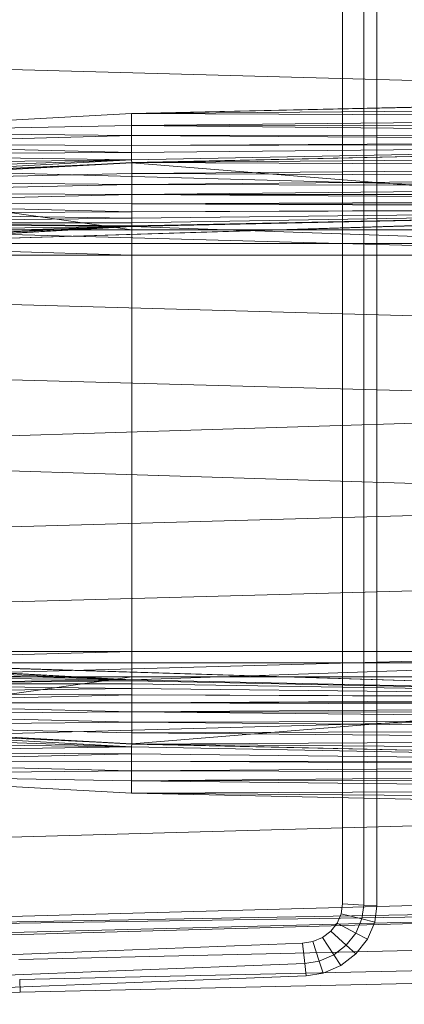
# Model space of a CAD drawing. Header units: metres. Extents: x 391.1 to 427.5, y 12.7 to 28.4.
# Tile 78 of 139: x 407.095 to 407.225, y 27.037 to 27.37. Entities that reach past the tile are written whole.
import ezdxf

# ---------------------------------------------------------------- set-up
doc = ezdxf.new("R2010")
doc.units = ezdxf.units.M
doc.layers.add('A-DETL-____-MBND', color=7, linetype='Continuous', lineweight=18)

# ---------------------------------------------------------------- blocks, each defined once
blk = doc.blocks.new('Family - Inodor P1-155164-04_TEL_P1')
at = {"layer": 'A-DETL-____-MBND', "color": 253, "true_color": 0xaaaaaa}
for p, q in [((0.52867, 0.35316), (0.52871, 0.27623)), ((0.52867, 0.35316), (0.52871, 0.27623)), ((0.51707, 0.27622), (0.51703, 0.35245)), ((0.51707, 0.27622), (0.51703, 0.35245)), ((0.51707, 0.27622), (0.51703, 0.35245)), ((0.51703, 0.35245), (0.51707, 0.27622)), ((0.52422, 0.35289), (0.52427, 0.27623)), ((0.52422, 0.35289), (0.52427, 0.27623)), ((0.7262, 0.32087), (0.21652, 0.33495)), ((0.44565, 0.31489), (0.7262, 0.32102)), ((0.72555, 0.32088), (0.44565, 0.31489)), ((0.72555, 0.32088), (0.44565, 0.31489)), ((0.72555, 0.31713), (0.44565, 0.31489)), ((0.72555, 0.31713), (0.44565, 0.31489)), ((0.44565, 0.31489), (0.33076, 0.30854)), ((0.72555, 0.31371), (0.44565, 0.31489)), ((0.44565, 0.31489), (0.72555, 0.31371)), ((0.44565, 0.31489), (0.44566, 0.31079)), ((0.44565, 0.31489), (0.44566, 0.31079)), ((0.72555, 0.31371), (0.44566, 0.31079)), ((0.72555, 0.31371), (0.44566, 0.31079)), ((0.44566, 0.31079), (0.33076, 0.30854)), ((0.44566, 0.31079), (0.33076, 0.30854)), ((0.72555, 0.31043), (0.44566, 0.31079)), ((0.44566, 0.31079), (0.72555, 0.31043)), ((0.44566, 0.31079), (0.72555, 0.30799)), ((0.44566, 0.31079), (0.44566, 0.30737)), ((0.44566, 0.31079), (0.72555, 0.30799)), ((0.44566, 0.31079), (0.44566, 0.30737)), ((0.44566, 0.30737), (0.33076, 0.30854)), ((0.33076, 0.30854), (0.44566, 0.30737)), ((0.44566, 0.30737), (0.33077, 0.30444)), ((0.44566, 0.30737), (0.33077, 0.30444)), ((0.72555, 0.30799), (0.44566, 0.30737)), ((0.72555, 0.30799), (0.44566, 0.30737)), ((0.72555, 0.30554), (0.44566, 0.30737)), ((0.44566, 0.30737), (0.72555, 0.30554)), ((0.44566, 0.30737), (0.44566, 0.30409)), ((0.44566, 0.30737), (0.44566, 0.30409)), ((0.44566, 0.30409), (0.33077, 0.30444)), ((0.33077, 0.30444), (0.44566, 0.30409)), ((0.33077, 0.30444), (0.44566, 0.30165)), ((0.33077, 0.30444), (0.44566, 0.30165)), ((0.72555, 0.30554), (0.44566, 0.30409)), ((0.72555, 0.30554), (0.44566, 0.30409)), ((0.72555, 0.30454), (0.44566, 0.30409)), ((0.72555, 0.30454), (0.44566, 0.30165)), ((0.72555, 0.30454), (0.44566, 0.30409)), ((0.72555, 0.30454), (0.44566, 0.2992)), ((0.72555, 0.30454), (0.44566, 0.30165)), ((0.72555, 0.30454), (0.44566, 0.2992)), ((0.44566, 0.30165), (0.44566, 0.30409)), ((0.44566, 0.30409), (0.44566, 0.30165)), ((0.44571, 0.29829), (0.7262, 0.30443)), ((0.7256, 0.30429), (0.44571, 0.29829)), ((0.7256, 0.30429), (0.44571, 0.29829)), ((0.72555, 0.30454), (0.44572, 0.2982)), ((0.72555, 0.30454), (0.44572, 0.2982)), ((0.7262, 0.28584), (0.21652, 0.29991)), ((0.44566, 0.30165), (0.33077, 0.30102)), ((0.44566, 0.30165), (0.33077, 0.30102)), ((0.44566, 0.2992), (0.33077, 0.30102)), ((0.33077, 0.30102), (0.44566, 0.2992)), ((0.44566, 0.2992), (0.44566, 0.30165)), ((0.44566, 0.30165), (0.44566, 0.2992)), ((0.7256, 0.30052), (0.44571, 0.29829)), ((0.7256, 0.30052), (0.44571, 0.29829)), ((0.44566, 0.2992), (0.33077, 0.29774)), ((0.44566, 0.2992), (0.33077, 0.29285)), ((0.44566, 0.2992), (0.33077, 0.29531)), ((0.44566, 0.2992), (0.33077, 0.29774)), ((0.44566, 0.2992), (0.33077, 0.29285)), ((0.44566, 0.2992), (0.33077, 0.29531)), ((0.44572, 0.2982), (0.33077, 0.29285)), ((0.44572, 0.2982), (0.33077, 0.29285)), ((0.44571, 0.29829), (0.33082, 0.29195)), ((0.44572, 0.2982), (0.33082, 0.29185)), ((0.44572, 0.2982), (0.33082, 0.29185)), ((0.44572, 0.2982), (0.44566, 0.2992)), ((0.44566, 0.2992), (0.44572, 0.2982)), ((0.7256, 0.29687), (0.44571, 0.29829)), ((0.44571, 0.29829), (0.7256, 0.29687)), ((0.44571, 0.29829), (0.44571, 0.29452)), ((0.44571, 0.29829), (0.44571, 0.29452)), ((0.44572, 0.2982), (0.44571, 0.27553)), ((0.44572, 0.2982), (0.44571, 0.27553)), ((0.7256, 0.29687), (0.44571, 0.29452)), ((0.7256, 0.29687), (0.44571, 0.29452)), ((0.72561, 0.27553), (0.44572, 0.2982)), ((0.44572, 0.2982), (0.72561, 0.27553)), ((0.44571, 0.29452), (0.33082, 0.29195)), ((0.44571, 0.29452), (0.33082, 0.29195)), ((0.7256, 0.29343), (0.44571, 0.29452)), ((0.44571, 0.29452), (0.7256, 0.29343)), ((0.44571, 0.29452), (0.44571, 0.29086)), ((0.44571, 0.29452), (0.44571, 0.29086)), ((0.7256, 0.29343), (0.44571, 0.29086)), ((0.7256, 0.29343), (0.44571, 0.29086)), ((0.44571, 0.29086), (0.33082, 0.29195)), ((0.33082, 0.29195), (0.44571, 0.29086)), ((0.44571, 0.27553), (0.33082, 0.29185)), ((0.33082, 0.29185), (0.44571, 0.27553)), ((0.44571, 0.29086), (0.33082, 0.28818)), ((0.44571, 0.29086), (0.33082, 0.28818)), ((0.7256, 0.29033), (0.44571, 0.29086)), ((0.44571, 0.29086), (0.7256, 0.29033)), ((0.44571, 0.29086), (0.44571, 0.28743)), ((0.44571, 0.29086), (0.44571, 0.28743)), ((0.7256, 0.29033), (0.44571, 0.28743)), ((0.7256, 0.29033), (0.44571, 0.28743)), ((0.44571, 0.28743), (0.33082, 0.28818)), ((0.33082, 0.28818), (0.44571, 0.28743)), ((0.44571, 0.28743), (0.33082, 0.28452)), ((0.44571, 0.28743), (0.33082, 0.28452)), ((0.7256, 0.28766), (0.44571, 0.28743)), ((0.7256, 0.28766), (0.44571, 0.28743)), ((0.7256, 0.28548), (0.44571, 0.28743)), ((0.44571, 0.28743), (0.7256, 0.28548)), ((0.44571, 0.28743), (0.44571, 0.28433)), ((0.44571, 0.28743), (0.44571, 0.28433)), ((0.44571, 0.28433), (0.33082, 0.28452)), ((0.33082, 0.28452), (0.44571, 0.28433)), ((0.33082, 0.28452), (0.44571, 0.28165)), ((0.33082, 0.28452), (0.44571, 0.28165)), ((0.7256, 0.28548), (0.44571, 0.28433)), ((0.7256, 0.28548), (0.44571, 0.28433)), ((0.7256, 0.28388), (0.44571, 0.28433)), ((0.44571, 0.28433), (0.44571, 0.28165)), ((0.44571, 0.28433), (0.7256, 0.28388)), ((0.44571, 0.28433), (0.7256, 0.2829)), ((0.44571, 0.28433), (0.7256, 0.2829)), ((0.44571, 0.28433), (0.44571, 0.28165)), ((0.7256, 0.28259), (0.2042, 0.26645)), ((0.7256, 0.28259), (0.21593, 0.26697)), ((0.7256, 0.28259), (0.21593, 0.26697)), ((0.44571, 0.28165), (0.33082, 0.28109)), ((0.44571, 0.28165), (0.33082, 0.28109)), ((0.44571, 0.27948), (0.33082, 0.28109)), ((0.33082, 0.28109), (0.44571, 0.27948)), ((0.7256, 0.2829), (0.44571, 0.28165)), ((0.7256, 0.2829), (0.44571, 0.28165)), ((0.7256, 0.28259), (0.44571, 0.27659)), ((0.7256, 0.28259), (0.44571, 0.27659)), ((0.7256, 0.28259), (0.44571, 0.27659)), ((0.7256, 0.28259), (0.44571, 0.28165)), ((0.7256, 0.28259), (0.44571, 0.27948)), ((0.7256, 0.28259), (0.44571, 0.28165)), ((0.7256, 0.28259), (0.44571, 0.27788)), ((0.7256, 0.28259), (0.44571, 0.27948)), ((0.7256, 0.28259), (0.44571, 0.2769)), ((0.7256, 0.28259), (0.44571, 0.27788)), ((0.7256, 0.28259), (0.44571, 0.27659)), ((0.7256, 0.28259), (0.44571, 0.2769)), ((0.44571, 0.27948), (0.44571, 0.28165)), ((0.44571, 0.28165), (0.44571, 0.27948)), ((0.44571, 0.27659), (0.21593, 0.26697)), ((0.44571, 0.27659), (0.21593, 0.26697)), ((0.7262, 0.26508), (0.21652, 0.27916)), ((0.44571, 0.27948), (0.33082, 0.27799)), ((0.44571, 0.27948), (0.33082, 0.27799)), ((0.44571, 0.27788), (0.33082, 0.27799)), ((0.33082, 0.27799), (0.44571, 0.27788)), ((0.33082, 0.27799), (0.44571, 0.2769)), ((0.33082, 0.27799), (0.44571, 0.2769)), ((0.33082, 0.27799), (0.44571, 0.27659)), ((0.33082, 0.27799), (0.44571, 0.27659)), ((0.44571, 0.27659), (0.33082, 0.27024)), ((0.44571, 0.27659), (0.33082, 0.27024)), ((0.44571, 0.27659), (0.33082, 0.27024)), ((0.44571, 0.27659), (0.33082, 0.27531)), ((0.44571, 0.27659), (0.33082, 0.27314)), ((0.44571, 0.27659), (0.33082, 0.27531)), ((0.44571, 0.27659), (0.33082, 0.27154)), ((0.44571, 0.27659), (0.33082, 0.27314)), ((0.44571, 0.27659), (0.33082, 0.27056)), ((0.44571, 0.27659), (0.33082, 0.27154)), ((0.44571, 0.27659), (0.33082, 0.27024)), ((0.44571, 0.27659), (0.33082, 0.27056)), ((0.44571, 0.27788), (0.44571, 0.27948)), ((0.44571, 0.27948), (0.44571, 0.27788)), ((0.44571, 0.2769), (0.44571, 0.27788)), ((0.44571, 0.27788), (0.44571, 0.2769)), ((0.44571, 0.27659), (0.44571, 0.2769)), ((0.44571, 0.2769), (0.44571, 0.27659)), ((0.72561, 0.26697), (0.44571, 0.27659)), ((0.44571, 0.27659), (0.44571, 0.26697)), ((0.44571, 0.27659), (0.72561, 0.26697)), ((0.44571, 0.27659), (0.44571, 0.26697)), ((0.44571, 0.27553), (0.33082, 0.27553)), ((0.44571, 0.27553), (0.33082, 0.27553)), ((0.72561, 0.27553), (0.44571, 0.27553)), ((0.72561, 0.27553), (0.44571, 0.27553)), ((0.44571, 0.27553), (0.44571, 0.27086)), ((0.44571, 0.27553), (0.44571, 0.27086)), ((0.51707, 0.12377), (0.51707, 0.27622)), ((0.51707, 0.12377), (0.51707, 0.27622)), ((0.51707, 0.12377), (0.51707, 0.27622)), ((0.51707, 0.27622), (0.51707, 0.12377)), ((0.52427, 0.27623), (0.52427, 0.12377)), ((0.52427, 0.27623), (0.52427, 0.12377)), ((0.52871, 0.27623), (0.52871, 0.12377)), ((0.52871, 0.27623), (0.52871, 0.12377)), ((0.44571, 0.27086), (0.33082, 0.27086)), ((0.44571, 0.27086), (0.33082, 0.27086)), ((0.44571, 0.26697), (0.33082, 0.27024)), ((0.44571, 0.26697), (0.33082, 0.27024)), ((0.72561, 0.27086), (0.44571, 0.27086)), ((0.72561, 0.27086), (0.44571, 0.27086)), ((0.44571, 0.26697), (0.44571, 0.27086)), ((0.44571, 0.27086), (0.44571, 0.26697)), ((0.44571, 0.26697), (0.33082, 0.26697)), ((0.44571, 0.26697), (0.33082, 0.26697)), ((0.33082, 0.26697), (0.44571, 0.26697)), ((0.44571, 0.26697), (0.33082, 0.26697)), ((0.72561, 0.26697), (0.44571, 0.26697)), ((0.72561, 0.26697), (0.44571, 0.26697)), ((0.44571, 0.26697), (0.44571, 0.13288)), ((0.44571, 0.26697), (0.44571, 0.13288)), ((0.44571, 0.26697), (0.72561, 0.26697)), ((0.72561, 0.26697), (0.44571, 0.26697)), ((0.44571, 0.26697), (0.44571, 0.13288)), ((0.44571, 0.26697), (0.44571, 0.13288)), ((0.7262, 0.24131), (0.21652, 0.25539)), ((0.7262, 0.2159), (0.21652, 0.22997)), ((0.7262, 0.2159), (0.21652, 0.19991)), ((0.7262, 0.18393), (0.21652, 0.19991)), ((0.7262, 0.18393), (0.21652, 0.16986)), ((0.7262, 0.15852), (0.21652, 0.14444)), ((0.2042, 0.1334), (0.7256, 0.11726)), ((0.7262, 0.11723), (0.2042, 0.1334)), ((0.2042, 0.1334), (0.7256, 0.11726)), ((0.7262, 0.13475), (0.21652, 0.12067)), ((0.21593, 0.13288), (0.7256, 0.11726)), ((0.21593, 0.13288), (0.44571, 0.12326)), ((0.21593, 0.13288), (0.44571, 0.12326)), ((0.21593, 0.13288), (0.7256, 0.11726)), ((0.44571, 0.13288), (0.33082, 0.13288)), ((0.44571, 0.13288), (0.33082, 0.1296)), ((0.44571, 0.13288), (0.33082, 0.13288)), ((0.44571, 0.13288), (0.33082, 0.1296)), ((0.44571, 0.13288), (0.33082, 0.13288)), ((0.44571, 0.13288), (0.33082, 0.13288)), ((0.72561, 0.13288), (0.44571, 0.13288)), ((0.72561, 0.13288), (0.44571, 0.12326)), ((0.72561, 0.13288), (0.44571, 0.13288)), ((0.44571, 0.12326), (0.44571, 0.13288)), ((0.72561, 0.13288), (0.44571, 0.12326)), ((0.44571, 0.13288), (0.44571, 0.12326)), ((0.72561, 0.13288), (0.44571, 0.13288)), ((0.72561, 0.13288), (0.44571, 0.13288)), ((0.44571, 0.13288), (0.44571, 0.12899)), ((0.44571, 0.13288), (0.44571, 0.12899)), ((0.44571, 0.12326), (0.33082, 0.1296)), ((0.33082, 0.1296), (0.44571, 0.12326)), ((0.44571, 0.12326), (0.33082, 0.1296)), ((0.33082, 0.1296), (0.44571, 0.12326)), ((0.44571, 0.12326), (0.33082, 0.12929)), ((0.33082, 0.12929), (0.44571, 0.12326)), ((0.44571, 0.12899), (0.33082, 0.12899)), ((0.44571, 0.12899), (0.33082, 0.12899)), ((0.44571, 0.12326), (0.33082, 0.12831)), ((0.33082, 0.12831), (0.44571, 0.12326)), ((0.44571, 0.12326), (0.33082, 0.12671)), ((0.33082, 0.12671), (0.44571, 0.12326)), ((0.72561, 0.12899), (0.44571, 0.12899)), ((0.72561, 0.12899), (0.44571, 0.12899)), ((0.44571, 0.12899), (0.44571, 0.12431)), ((0.44571, 0.12899), (0.44571, 0.12431)), ((0.44571, 0.12326), (0.33082, 0.12454)), ((0.33082, 0.12454), (0.44571, 0.12326)), ((0.44571, 0.12431), (0.33082, 0.12431)), ((0.44571, 0.12431), (0.33082, 0.10799)), ((0.44571, 0.12431), (0.33082, 0.12431)), ((0.44571, 0.12431), (0.33082, 0.10799)), ((0.44571, 0.12326), (0.33082, 0.12186)), ((0.44571, 0.12326), (0.33082, 0.12186)), ((0.72561, 0.12431), (0.44571, 0.12431)), ((0.72561, 0.12431), (0.44571, 0.12431)), ((0.44572, 0.10165), (0.44571, 0.12431)), ((0.44571, 0.12431), (0.44572, 0.10165)), ((0.7256, 0.11726), (0.44571, 0.12326)), ((0.44571, 0.12326), (0.7256, 0.11726)), ((0.7256, 0.11726), (0.44571, 0.12326)), ((0.44571, 0.12326), (0.44571, 0.12295)), ((0.44571, 0.12326), (0.7256, 0.11726)), ((0.44571, 0.12326), (0.44571, 0.12295)), ((0.72561, 0.12431), (0.44572, 0.10165)), ((0.72561, 0.12431), (0.44572, 0.10165)), ((0.51703, 0.04754), (0.51707, 0.12377)), ((0.51703, 0.04754), (0.51707, 0.12377)), ((0.51703, 0.04754), (0.51707, 0.12377)), ((0.51707, 0.12377), (0.51703, 0.04754)), ((0.52427, 0.12377), (0.52422, 0.0471)), ((0.52427, 0.12377), (0.52422, 0.0471)), ((0.52871, 0.12377), (0.52867, 0.04683)), ((0.52871, 0.12377), (0.52867, 0.04683)), ((0.44571, 0.12295), (0.33082, 0.12186)), ((0.44571, 0.12295), (0.33082, 0.12186)), ((0.44571, 0.12197), (0.33082, 0.12186)), ((0.44571, 0.12197), (0.33082, 0.12186)), ((0.44571, 0.12037), (0.33082, 0.12186)), ((0.33082, 0.12186), (0.44571, 0.12037)), ((0.44571, 0.12037), (0.33082, 0.11876)), ((0.44571, 0.12037), (0.33082, 0.11876)), ((0.7256, 0.11726), (0.44571, 0.12295)), ((0.44571, 0.12295), (0.44571, 0.12197)), ((0.44571, 0.12295), (0.7256, 0.11726)), ((0.44571, 0.12295), (0.44571, 0.12197)), ((0.7256, 0.11726), (0.44571, 0.12197)), ((0.44571, 0.12197), (0.44571, 0.12037)), ((0.44571, 0.12197), (0.7256, 0.11726)), ((0.44571, 0.12197), (0.44571, 0.12037)), ((0.7256, 0.11726), (0.44571, 0.12037)), ((0.44571, 0.12037), (0.44571, 0.11819)), ((0.44571, 0.12037), (0.7256, 0.11726)), ((0.44571, 0.12037), (0.44571, 0.11819)), ((0.44571, 0.11819), (0.33082, 0.11876)), ((0.33082, 0.11876), (0.44571, 0.11819)), ((0.44571, 0.11819), (0.33082, 0.11533)), ((0.44571, 0.11819), (0.33082, 0.11533)), ((0.7256, 0.11726), (0.44571, 0.11819)), ((0.44571, 0.11819), (0.7256, 0.11726)), ((0.44571, 0.11819), (0.7256, 0.11694)), ((0.44571, 0.11819), (0.7256, 0.11694)), ((0.44571, 0.11819), (0.44571, 0.11552)), ((0.44571, 0.11819), (0.44571, 0.11552)), ((0.7256, 0.11694), (0.44571, 0.11552)), ((0.7256, 0.11694), (0.44571, 0.11552)), ((0.7262, 0.11399), (0.21652, 0.09991)), ((0.44571, 0.11552), (0.33082, 0.11533)), ((0.44571, 0.11552), (0.33082, 0.11533)), ((0.44571, 0.11242), (0.33082, 0.11533)), ((0.33082, 0.11533), (0.44571, 0.11242)), ((0.7256, 0.11596), (0.44571, 0.11552)), ((0.7256, 0.11596), (0.44571, 0.11552)), ((0.7256, 0.11436), (0.44571, 0.11552)), ((0.44571, 0.11552), (0.44571, 0.11242)), ((0.44571, 0.11552), (0.7256, 0.11436)), ((0.44571, 0.11552), (0.44571, 0.11242)), ((0.7256, 0.11436), (0.44571, 0.11242)), ((0.7256, 0.11436), (0.44571, 0.11242)), ((0.44571, 0.11242), (0.33082, 0.11167)), ((0.44571, 0.11242), (0.33082, 0.11167)), ((0.44571, 0.10898), (0.33082, 0.11167)), ((0.33082, 0.11167), (0.44571, 0.10898)), ((0.7256, 0.11219), (0.44571, 0.11242)), ((0.44571, 0.11242), (0.7256, 0.11219)), ((0.44571, 0.11242), (0.7256, 0.10951)), ((0.44571, 0.11242), (0.44571, 0.10898)), ((0.44571, 0.11242), (0.7256, 0.10951)), ((0.44571, 0.11242), (0.44571, 0.10898)), ((0.44572, 0.10165), (0.33077, 0.10699)), ((0.33077, 0.10699), (0.44566, 0.10065)), ((0.33077, 0.10699), (0.44572, 0.10165)), ((0.33077, 0.10699), (0.44566, 0.10065)), ((0.44571, 0.10898), (0.33082, 0.1079)), ((0.44571, 0.10898), (0.33082, 0.1079)), ((0.44572, 0.10165), (0.33082, 0.10799)), ((0.33082, 0.10799), (0.44572, 0.10165)), ((0.44571, 0.10533), (0.33082, 0.1079)), ((0.33082, 0.1079), (0.44571, 0.10533)), ((0.33082, 0.1079), (0.44571, 0.10156)), ((0.7256, 0.10951), (0.44571, 0.10898)), ((0.7256, 0.10951), (0.44571, 0.10898)), ((0.7256, 0.10641), (0.44571, 0.10898)), ((0.44571, 0.10898), (0.44571, 0.10533)), ((0.44571, 0.10898), (0.7256, 0.10641)), ((0.44571, 0.10898), (0.44571, 0.10533)), ((0.44566, 0.10065), (0.33077, 0.10454)), ((0.33077, 0.10454), (0.44566, 0.10065)), ((0.7256, 0.10641), (0.44571, 0.10533)), ((0.7256, 0.10641), (0.44571, 0.10533)), ((0.44571, 0.10533), (0.44571, 0.10156)), ((0.7256, 0.10298), (0.44571, 0.10533)), ((0.44571, 0.10533), (0.7256, 0.10298)), ((0.44571, 0.10533), (0.44571, 0.10156)), ((0.44566, 0.10065), (0.33077, 0.1021)), ((0.33077, 0.1021), (0.44566, 0.10065)), ((0.44566, 0.10065), (0.33077, 0.09882)), ((0.44566, 0.10065), (0.33077, 0.09882)), ((0.44572, 0.10165), (0.44566, 0.10065)), ((0.44572, 0.10165), (0.44566, 0.10065)), ((0.72555, 0.09531), (0.44566, 0.10065)), ((0.44566, 0.10065), (0.44566, 0.0982)), ((0.44566, 0.10065), (0.72555, 0.09531)), ((0.44566, 0.10065), (0.44566, 0.0982)), ((0.7256, 0.10298), (0.44571, 0.10156)), ((0.7256, 0.10298), (0.44571, 0.10156)), ((0.7256, 0.09932), (0.44571, 0.10156)), ((0.44571, 0.10156), (0.7256, 0.09932)), ((0.44571, 0.10156), (0.7256, 0.09555)), ((0.7262, 0.09542), (0.44571, 0.10156)), ((0.44571, 0.10156), (0.7256, 0.09555)), ((0.72555, 0.09531), (0.44572, 0.10165)), ((0.44572, 0.10165), (0.72555, 0.09531)), ((0.44566, 0.0982), (0.33077, 0.09882)), ((0.33077, 0.09882), (0.44566, 0.0982)), ((0.44566, 0.0982), (0.33077, 0.0954)), ((0.44566, 0.0982), (0.33077, 0.0954)), ((0.72555, 0.09531), (0.44566, 0.0982)), ((0.44566, 0.0982), (0.44566, 0.09576)), ((0.44566, 0.0982), (0.72555, 0.09531)), ((0.44566, 0.0982), (0.44566, 0.09576)), ((0.44566, 0.09576), (0.33077, 0.0954)), ((0.44566, 0.09576), (0.33077, 0.0954)), ((0.44566, 0.09248), (0.33077, 0.0954)), ((0.33077, 0.0954), (0.44566, 0.09248)), ((0.72555, 0.09531), (0.44566, 0.09576)), ((0.44566, 0.09576), (0.44566, 0.09248)), ((0.44566, 0.09576), (0.72555, 0.09531)), ((0.44566, 0.09576), (0.72555, 0.09431)), ((0.44566, 0.09576), (0.72555, 0.09431)), ((0.44566, 0.09576), (0.44566, 0.09248)), ((0.72555, 0.09431), (0.44566, 0.09248)), ((0.72555, 0.09431), (0.44566, 0.09248)), ((0.44566, 0.09248), (0.33076, 0.09131)), ((0.44566, 0.09248), (0.33076, 0.09131)), ((0.44566, 0.08906), (0.33076, 0.09131)), ((0.33076, 0.09131), (0.44566, 0.08906)), ((0.33076, 0.09131), (0.44566, 0.08497)), ((0.72555, 0.09185), (0.44566, 0.09248)), ((0.44566, 0.09248), (0.72555, 0.09185)), ((0.44566, 0.09248), (0.44566, 0.08906)), ((0.44566, 0.09248), (0.44566, 0.08906)), ((0.72555, 0.09185), (0.44566, 0.08906)), ((0.72555, 0.09185), (0.44566, 0.08906)), ((0.72555, 0.08942), (0.44566, 0.08906)), ((0.72555, 0.08942), (0.44566, 0.08906)), ((0.44566, 0.08906), (0.44566, 0.08497)), ((0.72555, 0.08614), (0.44566, 0.08906)), ((0.44566, 0.08906), (0.72555, 0.08614)), ((0.44566, 0.08906), (0.44566, 0.08497)), ((0.72555, 0.08614), (0.44566, 0.08497)), ((0.72555, 0.08614), (0.44566, 0.08497)), ((0.72555, 0.08272), (0.44566, 0.08497)), ((0.44566, 0.08497), (0.72555, 0.08272)), ((0.44566, 0.08497), (0.72555, 0.07896)), ((0.7262, 0.07882), (0.44566, 0.08497)), ((0.44566, 0.08497), (0.72555, 0.07896)), ((0.7262, 0.07896), (0.21652, 0.06488)), ((0.7262, 0.05207), (0.21652, 0.03799)), ((0.7262, 0.04712), (0.21652, 0.03799)), ((0.51657, 0.04416), (0.51703, 0.04754)), ((0.51657, 0.04416), (0.51703, 0.04754)), ((0.51657, 0.04416), (0.51703, 0.04754)), ((0.51703, 0.04754), (0.51657, 0.04416)), ((0.52422, 0.0471), (0.51703, 0.04754)), ((0.51703, 0.04754), (0.52422, 0.0471)), ((0.52422, 0.0471), (0.52359, 0.04242)), ((0.52422, 0.0471), (0.52359, 0.04242)), ((0.52867, 0.04683), (0.52422, 0.0471)), ((0.52422, 0.0471), (0.52867, 0.04683)), ((0.52867, 0.04683), (0.52793, 0.04135)), ((0.52867, 0.04683), (0.52793, 0.04135)), ((0.7262, 0.04594), (0.21652, 0.03799)), ((0.7262, 0.04594), (0.21652, 0.03305)), ((0.7262, 0.04594), (0.21652, 0.03186)), ((0.51523, 0.041), (0.51657, 0.04416)), ((0.51523, 0.041), (0.51657, 0.04416)), ((0.51523, 0.041), (0.51657, 0.04416)), ((0.51657, 0.04416), (0.51523, 0.041)), ((0.52359, 0.04242), (0.51657, 0.04416)), ((0.51657, 0.04416), (0.52359, 0.04242)), ((0.5131, 0.03826), (0.51523, 0.041)), ((0.5131, 0.03826), (0.51523, 0.041)), ((0.5131, 0.03826), (0.51523, 0.041)), ((0.51523, 0.041), (0.5131, 0.03826)), ((0.52156, 0.03763), (0.51523, 0.041)), ((0.51523, 0.041), (0.52156, 0.03763)), ((0.52359, 0.04242), (0.52156, 0.03763)), ((0.52359, 0.04242), (0.52156, 0.03763)), ((0.52793, 0.04135), (0.52359, 0.04242)), ((0.52359, 0.04242), (0.52793, 0.04135)), ((0.52793, 0.04135), (0.52548, 0.03555)), ((0.52793, 0.04135), (0.52548, 0.03555)), ((0.51031, 0.03612), (0.5131, 0.03826)), ((0.51031, 0.03612), (0.5131, 0.03826)), ((0.51031, 0.03612), (0.5131, 0.03826)), ((0.5131, 0.03826), (0.51031, 0.03612)), ((0.51833, 0.03349), (0.5131, 0.03826)), ((0.5131, 0.03826), (0.51833, 0.03349)), ((0.52156, 0.03763), (0.51833, 0.03349)), ((0.52156, 0.03763), (0.51833, 0.03349)), ((0.52548, 0.03555), (0.52156, 0.03763)), ((0.52156, 0.03763), (0.52548, 0.03555)), ((0.40749, 0.0287), (0.72691, 0.03582)), ((0.40749, 0.0287), (0.72691, 0.03582)), ((0.44025, 0.03169), (0.5035, 0.03415)), ((0.44025, 0.03169), (0.5035, 0.03415)), ((0.44025, 0.03169), (0.5035, 0.03415)), ((0.5035, 0.03415), (0.44025, 0.03169)), ((0.5035, 0.03415), (0.50704, 0.03472)), ((0.5035, 0.03415), (0.50704, 0.03472)), ((0.5035, 0.03415), (0.50704, 0.03472)), ((0.50704, 0.03472), (0.5035, 0.03415)), ((0.50425, 0.02734), (0.5035, 0.03415)), ((0.5035, 0.03415), (0.50425, 0.02734)), ((0.50704, 0.03472), (0.51031, 0.03612)), ((0.50704, 0.03472), (0.51031, 0.03612)), ((0.50704, 0.03472), (0.51031, 0.03612)), ((0.51031, 0.03612), (0.50704, 0.03472)), ((0.50915, 0.02813), (0.50704, 0.03472)), ((0.50704, 0.03472), (0.50915, 0.02813)), ((0.5141, 0.03025), (0.51031, 0.03612)), ((0.51031, 0.03612), (0.5141, 0.03025)), ((0.51833, 0.03349), (0.5141, 0.03025)), ((0.51833, 0.03349), (0.5141, 0.03025)), ((0.52157, 0.03054), (0.51833, 0.03349)), ((0.51833, 0.03349), (0.52157, 0.03054)), ((0.52548, 0.03555), (0.52157, 0.03054)), ((0.52548, 0.03555), (0.52157, 0.03054)), ((0.31375, 0.02678), (0.44025, 0.03169)), ((0.31375, 0.02678), (0.44025, 0.03169)), ((0.31375, 0.02678), (0.44025, 0.03169)), ((0.44025, 0.03169), (0.31375, 0.02678)), ((0.5141, 0.03025), (0.50915, 0.02813)), ((0.5141, 0.03025), (0.50915, 0.02813)), ((0.51645, 0.02662), (0.5141, 0.03025)), ((0.5141, 0.03025), (0.51645, 0.02662)), ((0.52157, 0.03054), (0.51645, 0.02662)), ((0.52157, 0.03054), (0.51645, 0.02662)), ((0.40776, 0.02187), (0.72725, 0.02899)), ((0.40776, 0.02187), (0.72725, 0.02899)), ((0.50425, 0.02734), (0.44054, 0.02486)), ((0.50425, 0.02734), (0.44054, 0.02486)), ((0.50915, 0.02813), (0.50425, 0.02734)), ((0.50915, 0.02813), (0.50425, 0.02734)), ((0.50472, 0.02313), (0.50425, 0.02734)), ((0.50425, 0.02734), (0.50472, 0.02313)), ((0.51046, 0.02405), (0.50915, 0.02813)), ((0.50915, 0.02813), (0.51046, 0.02405)), ((0.44054, 0.02486), (0.31404, 0.01995)), ((0.44054, 0.02486), (0.31404, 0.01995)), ((0.40793, 0.01764), (0.72747, 0.02477)), ((0.40793, 0.01764), (0.72747, 0.02477)), ((0.51046, 0.02405), (0.50472, 0.02313)), ((0.51046, 0.02405), (0.50472, 0.02313)), ((0.51645, 0.02662), (0.51046, 0.02405)), ((0.51645, 0.02662), (0.51046, 0.02405)), ((0.44073, 0.02064), (0.31422, 0.01573)), ((0.44073, 0.02064), (0.31422, 0.01573)), ((0.40793, 0.01764), (0.40776, 0.02187)), ((0.40776, 0.02187), (0.40793, 0.01764)), ((0.50472, 0.02313), (0.44073, 0.02064)), ((0.50472, 0.02313), (0.44073, 0.02064)), ((0.25093, 0.01351), (0.40793, 0.01764)), ((0.25093, 0.01351), (0.40793, 0.01764))]:
    blk.add_line(p, q, dxfattribs=at)
blk = doc.blocks.new('LONDR55-XX_ZZ-ARQ-CAA-M3D-Londres55_ifc-1-04_TEL_P1')
at = {"layer": 'A-DETL-____-MBND', "color": 253, "lineweight": 18, "true_color": 0xaaaaaa}
blk.add_blockref('Family - Inodor P1-155164-04_TEL_P1', (406.68727, 27.02347), dxfattribs=at)

msp = doc.modelspace()

# ---------------------------------------------------------------- block references
at = {"lineweight": 5}
msp.add_blockref('LONDR55-XX_ZZ-ARQ-CAA-M3D-Londres55_ifc-1-04_TEL_P1', (0, 0), dxfattribs=at)

doc.saveas('drawing.dxf')
